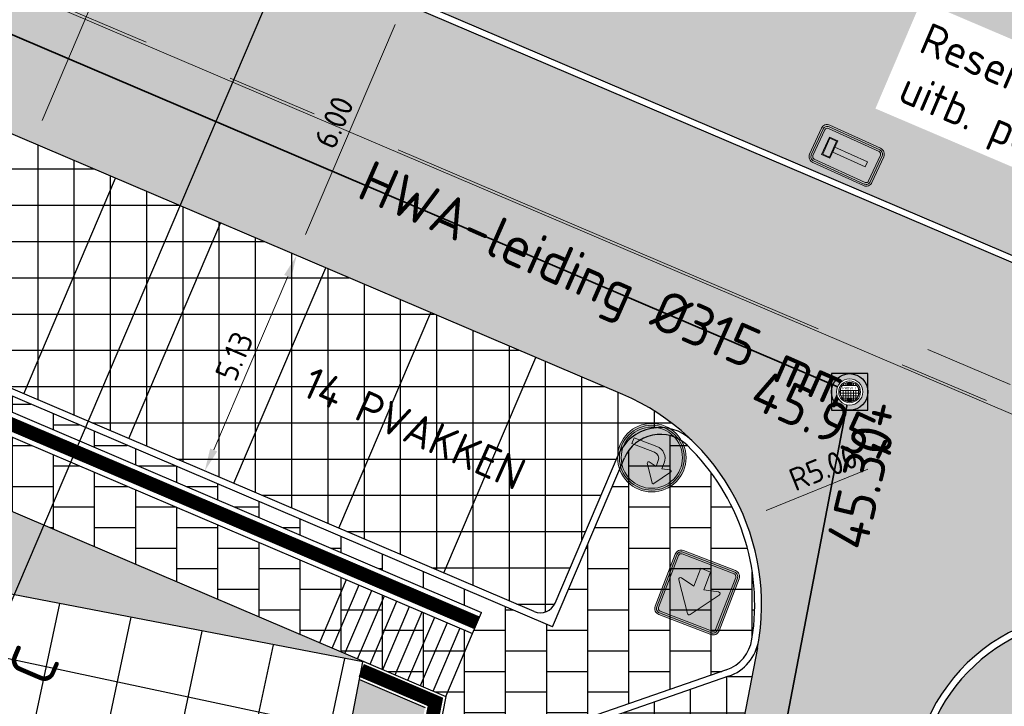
# Model space of a CAD drawing. Header units: metres. Extents: x 186340 to 190086, y 444329 to 445139.
# Tile 11 of 62: x 186466 to 186487, y 444469 to 444484. Entities that reach past the tile are written whole.
import ezdxf
from ezdxf.enums import TextEntityAlignment as Align
from ezdxf.lldxf.tags import DXFTag

# ---------------------------------------------------------------- set-up
doc = ezdxf.new("R2010")
doc.units = ezdxf.units.M
doc.set_wipeout_variables(frame=1)
doc.linetypes.add('AM-AS', pattern=[16, 10, -2, 2, -2])
doc.layers.get('0').update_dxf_attribs({"lineweight": 25})
doc.layers.get('Defpoints').update_dxf_attribs({"color": 5, "lineweight": 25})
doc.layers.add('N-WE-AM-AS_WEG-G', color=10, linetype='AM-AS', lineweight=5, plot=False)
for name, color, linetype, lineweight in [('N-WE-AM-CONSTRUCTIELIJN-G', 30, 'Continuous', 25), ('N-WE-RI-HWA-G', 150, 'PR_HWA_LINE', 35), ('N-WE-RI-HWA_BOB-S', 150, 'Continuous', 25), ('N-WE-RI-HWA_RIOOLPUT-S', 150, 'Continuous', 25), ('N-WE-RI-HWA_RIOOLPUT_INSPECTIEPUT_BETON-S', 150, 'Continuous', 25), ('N-WE-RI-PUTDEKSEL-S', 251, 'Continuous', 5), ('N-WE-VH-VERHARDING_STELCONPLATEN-V', 8, 'Continuous', 25), ('X-XX-AL-MAATVOERING-M', 7, 'Continuous', 18), ('X-XX-AL-T35', 50, 'Continuous', 35)]:
    doc.layers.add(name, color=color, linetype=linetype, lineweight=lineweight)
doc.layers.add('N-WE-AM-PROFIEL-SD', color=7, linetype='Continuous')
for name, color, linetype, lineweight, true_color in [('N-WE-GR-GROEN-V', 7, 'Continuous', 25, 0xd2e4d4), ('N-WE-VH-VERHARDING_GROENPARKEREN-V', 7, 'Continuous', 25, 0x666666), ('N-WE-VH-VERHARDING_RIJBAAN-V', 7, 'Continuous', 25, 0xcccccc), ('N-WE-VH-VERHARDING_TROTTOIR-V', 7, 'Continuous', 25, 0xb2b2ae)]:
    doc.layers.add(name, color=color, linetype=linetype, lineweight=lineweight, true_color=true_color)
doc.layers.add('X-XX-AL-HULPLIJN-G', color=7, linetype='Continuous', lineweight=18, true_color=0xff7f9f, plot=False)
doc.styles.add('NLCS-ISO', font='NLCS-ISO.ttf')
doc.styles.add('NLCS-ISO-ANNOTATIEF-T18', font='NLCS-ISO.ttf', dxfattribs={"height": 1.8})
doc.styles.add('NLCS-ISO-ANNOTATIEF-T35', font='NLCS-ISO.ttf', dxfattribs={"height": 3.5})
doc.styles.add('NLCS-ISO-M200-T25', font='NLCS-ISO.ttf', dxfattribs={"height": 0.5})
doc.styles.get("Standard").update_dxf_attribs({"font": 'NLCS-ISO.ttf'})
tags = doc.linetypes.add('PR_HWA_LINE', pattern='A,2,-2,2,-2,2,-2,2,-2,2,-2,["HWA",NLCS-ISO,S=2,R=0,X=-1,Y=-1],-6', length=26).pattern_tags.tags
tags[22] = DXFTag(74, 10)
doc.dimstyles.new('NLCS-M200-T25-PIJL_L2_H1', dxfattribs={"dimscale": 0.2, "dimtxt": 2.5, "dimasz": 2.5, "dimexe": 2, "dimexo": 2, "dimgap": 0.7, "dimtad": 1, "dimzin": 0, "dimdsep": 46, "dimtxsty": 'NLCS-ISO-M200-T25', "dimcen": 0, "dimdle": 2, "dimclrd": 256, "dimclre": 256, "dimclrt": 256, "dimadec": 1, "dimazin": 0, "dimtfac": 1, "dimtdec": 3, "dimtofl": 0, "dimtmove": 0, "dimatfit": 3, "dimfxl": 2, "dimfxlon": 1, "dimtfillclr": 256, "dimtolj": 1, "dimtzin": 0, "dimlwd": -1, "dimlwe": -1, "dimarcsym": 0})
pattern_1 = [(0, (0, 0), (0.9, 0.45), [0.9, -0.9]), (90, (0, 0), (-0.9, 6e-17), [])]

# ---------------------------------------------------------------- blocks, each defined once
blk = doc.blocks.new('*D14')
at = {"layer": 'Defpoints', "color": 0, "transparency": 16777216}
for p in [(186474.178, 444484.577), (186471.825, 444479.058), (186471.825, 444479.058)]:
    blk.add_point(p, dxfattribs=at)
at = {"layer": 'X-XX-AL-MAATVOERING-M', "transparency": 16777216}
for p, q in [((186474.178, 444484.577), (186474.546, 444484.42)), ((186473.982, 444484.117), (186472.021, 444479.518)), ((186471.825, 444479.058), (186472.193, 444478.901))]:
    blk.add_line(p, q, dxfattribs=at)
for points in [[(186473.906, 444484.15), (186474.059, 444484.085), (186474.178, 444484.577)], [(186471.945, 444479.551), (186472.098, 444479.485), (186471.825, 444479.058)]]:
    blk.add_solid(points, dxfattribs=at)
at = {"layer": 'X-XX-AL-MAATVOERING-M', "transparency": 16777216, "insert": (186472.643, 444481.971), "char_height": 0.5, "attachment_point": 5, "rotation": 66.9061, "style": 'NLCS-ISO-M200-T25'}
blk.add_mtext('\\A1;6.00', dxfattribs=at)
blk = doc.blocks.new('*D15')
at = {"layer": 'Defpoints', "color": 0, "transparency": 16777216}
for p in [(186471.825, 444479.058), (186473.167, 444478.486), (186471.155, 444473.767)]:
    blk.add_point(p, dxfattribs=at)
at = {"layer": 'X-XX-AL-MAATVOERING-M', "transparency": 16777216}
for p, q in [((186472.193, 444478.901), (186471.457, 444479.215)), ((186470.009, 444474.799), (186471.629, 444478.598)), ((186470.181, 444474.183), (186469.445, 444474.496))]:
    blk.add_line(p, q, dxfattribs=at)
for points in [[(186471.552, 444478.631), (186471.706, 444478.566), (186471.825, 444479.058)], [(186469.932, 444474.832), (186470.085, 444474.767), (186469.813, 444474.339)]]:
    blk.add_solid(points, dxfattribs=at)
at = {"layer": 'X-XX-AL-MAATVOERING-M', "transparency": 16777216, "insert": (186470.46, 444476.852), "char_height": 0.5, "attachment_point": 5, "rotation": 66.9026, "style": 'NLCS-ISO-M200-T25'}
blk.add_mtext('\\A1;5.13', dxfattribs=at)
blk = doc.blocks.new('*U124')
for p, q in [((8.26, 22.236), (8.933, 22.221)), ((8.737, 21.761), (8.26, 22.236)), ((8.933, 22.221), (8.737, 21.761)), ((9.295, 21.795), (8.835, 21.991)), ((-1.035, 0.441), (-0.362, 0.426)), ((-0.558, -0.034), (-1.035, 0.441)), ((-0.362, 0.426), (-0.558, -0.034)), ((0, 0), (-0.46, 0.196))]:
    blk.add_line(p, q)
blk.add_lwpolyline([(0, 0), (9.295, 21.795)])
at = {"style": 'NLCS-ISO'}
for tag, p in [('PROFIELNR2', (9.755, 21.599)), ('PROFIELNR', (0.46, -0.196))]:
    blk.add_attdef(tag, text='', height=1, rotation=66.9031, dxfattribs=at).set_placement(p, align=Align.TOP_CENTER)
blk = doc.blocks.new('*D228')
at = {"layer": 'Defpoints', "color": 0, "transparency": 16777216}
for p in [(186481.638, 444473.289), (186477.003, 444471.414)]:
    blk.add_point(p, dxfattribs=at)
at = {"layer": 'X-XX-AL-MAATVOERING-M', "transparency": 16777216}
blk.add_line((186484.328, 444474.377), (186482.101, 444473.477), dxfattribs=at)
blk.add_solid([(186482.07, 444473.554), (186482.132, 444473.399), (186481.638, 444473.289)], dxfattribs=at)
at = {"layer": 'X-XX-AL-MAATVOERING-M', "transparency": 16777216, "insert": (186483.357, 444474.405), "char_height": 0.5, "attachment_point": 5, "rotation": 22.0218, "style": 'NLCS-ISO-M200-T25'}
blk.add_mtext('\\A1;R5.00', dxfattribs=at)
blk = doc.blocks.new('SRI-PUT_INSPECTIE_ROND_SO')
blk.add_wipeout([(-0.006, 0.358), (0.054, 0.354), (0.11, 0.341), (0.159, 0.321), (0.191, 0.303), (0.228, 0.276), (0.267, 0.239), (0.291, 0.209), (0.311, 0.177), (0.34, 0.113), (0.353, 0.063), (0.358, 0.006), (0.356, -0.039), (0.344, -0.101), (0.326, -0.149), (0.308, -0.183), (0.288, -0.213), (0.256, -0.251), (0.22, -0.283), (0.173, -0.314), (0.136, -0.332), (0.112, -0.34), (0.078, -0.35), (0.036, -0.357), (0.01, -0.358), (-0.028, -0.357), (-0.079, -0.35), (-0.126, -0.336), (-0.171, -0.316), (-0.21, -0.291), (-0.255, -0.252), (-0.28, -0.224), (-0.307, -0.186), (-0.322, -0.158), (-0.342, -0.108), (-0.354, -0.061), (-0.358, -0.022), (-0.356, 0.049), (-0.351, 0.077), (-0.335, 0.128), (-0.323, 0.155), (-0.299, 0.198), (-0.264, 0.243), (-0.229, 0.276), (-0.182, 0.309), (-0.141, 0.33), (-0.107, 0.342), (-0.058, 0.354)])
for points in [[(-0.261, 0.035), (0.261, 0.035)], [(-0.246, 0.096), (-0.246, -0.096)], [(-0.197, 0.175), (0.197, 0.175)], [(-0.176, 0.197), (-0.176, 0.175)], [(-0.176, 0.035), (-0.176, -0.197)], [(-0.106, 0.241), (-0.106, 0.175)], [(-0.106, 0.035), (-0.106, -0.242)], [(-0.097, 0.245), (0.097, 0.245)], [(-0.036, 0.261), (-0.036, 0.245)], [(-0.036, 0.035), (-0.036, -0.175)], [(0.034, 0.261), (0.034, 0.245)], [(0.034, 0.035), (0.034, -0.175)], [(0.104, 0.242), (0.104, 0.175)], [(0.104, 0.035), (0.104, -0.242)], [(0.174, 0.197), (0.174, 0.175)], [(0.174, 0.035), (0.174, -0.197)], [(0.244, 0.098), (0.244, -0.098)], [(-0.261, -0.035), (0.261, -0.035)], [(-0.242, -0.105), (0.241, -0.105)], [(-0.197, -0.175), (0.197, -0.175)], [(-0.097, -0.245), (0.097, -0.245)], [(-0.036, -0.245), (-0.036, -0.261)], [(0.034, -0.245), (0.034, -0.261)]]:
    blk.add_lwpolyline(points)
for points in [[(-0.068, 0.225), (0.067, 0.225), (0.067, 0.195), (-0.068, 0.195)], [(-0.038, 0.202), (-0.01, 0.202), (-0.01, 0.218), (-0.038, 0.218)], [(0.037, 0.202), (0.009, 0.202), (0.009, 0.218), (0.037, 0.218)], [(-0.068, -0.195), (0.067, -0.195), (0.067, -0.225), (-0.068, -0.225)], [(-0.038, -0.218), (-0.01, -0.218), (-0.01, -0.202), (-0.038, -0.202)], [(0.037, -0.218), (0.009, -0.218), (0.009, -0.202), (0.037, -0.202)]]:
    blk.add_lwpolyline(points, close=True)
for radius in [0.359, 0.299, 0.264]:
    blk.add_circle((0, 0), radius)
blk.add_text('PROVIEL', height=0.07).set_placement((0, 0.103), align=Align.MIDDLE_CENTER)
blk = doc.blocks.new('N-SRI-PUT_HWA-SO')
at = {"layer": 'N-WE-RI-HWA_RIOOLPUT_INSPECTIEPUT_BETON-S', "lineweight": -3}
h = blk.add_hatch(color=256, dxfattribs=at)
h.dxf.hatch_style = 1
h.paths.add_polyline_path([(-0.5, 0, 1), (0.5, 0, 1)])
at = {"layer": 'N-WE-RI-HWA_RIOOLPUT_INSPECTIEPUT_BETON-S', "lineweight": -3, "flags": 128}
blk.add_lwpolyline([(-0.5, -0.5), (0.5, -0.5), (0.5, 0.5), (-0.5, 0.5)], close=True, dxfattribs=at)
at = {"layer": 'N-WE-RI-HWA_RIOOLPUT_INSPECTIEPUT_BETON-S', "lineweight": -3}
blk.add_circle((0, 0), 0.5, dxfattribs=at)
at = {"layer": 'N-WE-RI-PUTDEKSEL-S'}
blk.add_blockref('SRI-PUT_INSPECTIE_ROND_SO', (0, 0), dxfattribs=at)
blk = doc.blocks.new('N-SVW-VERKEERSTEKEN_BORD_C03-SO')
at = {"true_color": 0x007dc8}
h = blk.add_hatch(color=152, dxfattribs=at)
h.dxf.hatch_style = 1
h.paths.add_polyline_path([(3.05, 3.75), (-3.05, 3.75, 0.414214), (-3.75, 3.05), (-3.75, 0), (-3.55, 0), (-3.55, 3.05, -0.414214), (-3.05, 3.55), (3.05, 3.55, -0.414214), (3.55, 3.05), (3.55, 0), (3.75, 0), (3.75, 3.05, 0.414214)])
at = {"true_color": 0xffffff}
h = blk.add_hatch(color=7, dxfattribs=at)
h.dxf.hatch_style = 1
h.paths.add_polyline_path([(3.05, 3.55), (-3.05, 3.55, 0.414214), (-3.55, 3.05), (-3.55, 0), (-3.35, 0), (-3.35, 3.05, -0.414214), (-3.05, 3.35), (3.05, 3.35, -0.414214), (3.35, 3.05), (3.35, 0), (3.55, 0), (3.55, 3.05, 0.414214)])
at = {"true_color": 0x007dc8}
h = blk.add_hatch(color=152, dxfattribs=at)
h.dxf.hatch_style = 1
h.paths.add_polyline_path([(-0.16, 2.53, -0.518438), (0.16, 2.53), (1.95, 0), (3.35, 0), (3.35, 3.05, 0.414214), (3.05, 3.35), (-3.05, 3.35, 0.414214), (-3.35, 3.05), (-3.35, 0), (-1.95, 0)])
at = {"true_color": 0xffffff}
h = blk.add_hatch(color=7, dxfattribs=at)
h.dxf.hatch_style = 1
h.paths.add_polyline_path([(-2.37, -0.59, 0.690116), (-2.16, -0.9), (-0.57, -0.53), (-0.57, -2.62), (0.57, -2.62), (0.57, -0.53), (2.16, -0.9, 0.690116), (2.37, -0.59), (0.16, 2.53, 0.518438), (-0.16, 2.53)])
at = {"true_color": 0x007dc8}
h = blk.add_hatch(color=152, dxfattribs=at)
h.dxf.hatch_style = 1
h.paths.add_polyline_path([(-3.55, 0), (-3.75, 0), (-3.75, -3.05, 0.414214), (-3.05, -3.75), (3.05, -3.75, 0.414214), (3.75, -3.05), (3.75, 0), (3.55, 0), (3.55, -3.05, -0.414214), (3.05, -3.55), (-3.05, -3.55, -0.414214), (-3.55, -3.05)])
at = {"true_color": 0xffffff}
h = blk.add_hatch(color=7, dxfattribs=at)
h.dxf.hatch_style = 1
h.paths.add_polyline_path([(-3.35, 0), (-3.55, 0), (-3.55, -3.05, 0.414214), (-3.05, -3.55), (3.05, -3.55, 0.414214), (3.55, -3.05), (3.55, 0), (3.35, 0), (3.35, -3.05, -0.414214), (3.05, -3.35), (-3.05, -3.35, -0.414214), (-3.35, -3.05)])
at = {"true_color": 0x007dc8}
h = blk.add_hatch(color=152, dxfattribs=at)
h.dxf.hatch_style = 1
h.paths.add_polyline_path([(-2.37, -0.59), (-1.95, 0), (-3.35, 0), (-3.35, -3.05, 0.414214), (-3.05, -3.35), (3.05, -3.35, 0.414214), (3.35, -3.05), (3.35, 0), (1.95, 0), (2.37, -0.59, -0.690116), (2.16, -0.9), (0.57, -0.53), (0.57, -2.62), (-0.57, -2.62), (-0.57, -0.53), (-2.16, -0.9, -0.690116)])
at = {"color": 152, "lineweight": 0, "true_color": 0x007dc8}
blk.add_lwpolyline([(-3.05, -3.75), (3.05, -3.75, 0.414214), (3.75, -3.05), (3.75, 3.05, 0.414214), (3.05, 3.75), (-3.05, 3.75, 0.414214), (-3.75, 3.05), (-3.75, -3.05, 0.414214)], format="xyb", close=True, dxfattribs=at)
at = {"color": 7, "lineweight": 0, "true_color": 0xffffff}
for points in [[(-3.05, -3.55), (3.05, -3.55, 0.414214), (3.55, -3.05), (3.55, 3.05, 0.414214), (3.05, 3.55), (-3.05, 3.55, 0.414214), (-3.55, 3.05), (-3.55, -3.05, 0.414214)], [(-3.05, -3.35), (3.05, -3.35, 0.414214), (3.35, -3.05), (3.35, 3.05, 0.414214), (3.05, 3.35), (-3.05, 3.35, 0.414214), (-3.35, 3.05), (-3.35, -3.05, 0.414214)], [(0.57, -0.53), (0.57, -2.62), (-0.57, -2.62), (-0.57, -0.53), (-2.16, -0.9, -0.690116), (-2.37, -0.59), (-0.16, 2.53, -0.518438), (0.16, 2.53), (2.37, -0.59, -0.690116), (2.16, -0.9)]]:
    blk.add_lwpolyline(points, format="xyb", close=True, dxfattribs=at)
blk = doc.blocks.new('N-SVW-VERKEERSTEKEN_BORD_D05R-SO')
at = {"true_color": 0x007dc8}
h = blk.add_hatch(color=152, dxfattribs=at)
h.dxf.hatch_style = 1
h.paths.add_polyline_path([(0, 1.47), (0, 3.35, 0.414322), (-3.35, 0, 0.414105), (0, -3.35), (0, 0.78, 0.396827), (-0.66, 0.08), (-0.66, -2.59), (-1.35, -2.59), (-1.35, 0.08, -0.40617)])
h = blk.add_hatch(color=152, dxfattribs=at)
h.dxf.hatch_style = 1
h.paths.add_polyline_path([(3.36, 1.15), (3.55, 1.22, 0.577878), (-2.83, 2.46), (-2.68, 2.33, -0.577878)])
at = {"true_color": 0xffffff}
h = blk.add_hatch(color=7, dxfattribs=at)
h.dxf.hatch_style = 1
h.paths.add_polyline_path([(-2.68, 2.33), (-2.53, 2.19, -0.577878), (3.17, 1.09), (3.36, 1.15, 0.577878)])
at = {"true_color": 0x007dc8}
h = blk.add_hatch(color=152, dxfattribs=at)
h.dxf.hatch_style = 1
h.paths.add_polyline_path([(0, 3.35), (0, 1.47, -0.006885), (0.04, 1.47), (0.74, 1.47), (0.53, 2.34, -0.706238), (0.75, 2.5), (2.56, 1.24, -0.524066), (2.56, 1.01), (0.75, -0.24, -0.667304), (0.53, -0.09), (0.74, 0.78), (0.04, 0.78, 0.013808), (0, 0.78), (0, -3.35, 0.414322), (3.35, 0, 0.414105)])
h = blk.add_hatch(color=152, dxfattribs=at)
h.dxf.hatch_style = 1
h.paths.add_polyline_path([(-2.68, 2.33), (-2.83, 2.46, 0.180494), (-3.75, 0, 0.414214), (0, -3.75), (0, -3.55, -0.414214), (-3.55, 0, -0.180494)])
at = {"true_color": 0xffffff}
h = blk.add_hatch(color=7, dxfattribs=at)
h.dxf.hatch_style = 1
h.paths.add_polyline_path([(-3.35, 0, -0.180494), (-2.53, 2.19), (-2.68, 2.33, 0.180494), (-3.55, 0, 0.414214), (0, -3.55), (0, -3.35, -0.414214)])
h = blk.add_hatch(color=7, dxfattribs=at)
h.dxf.hatch_style = 1
h.paths.add_polyline_path([(2.56, 1.01, 0.524066), (2.56, 1.24), (0.75, 2.5, 0.706238), (0.53, 2.34), (0.74, 1.47), (0.04, 1.47, 0.414214), (-1.35, 0.08), (-1.35, -2.59), (-0.66, -2.59), (-0.66, 0.08, -0.412897), (0.04, 0.78), (0.74, 0.78), (0.53, -0.09, 0.667304), (0.75, -0.24)])
at = {"true_color": 0x007dc8}
h = blk.add_hatch(color=152, dxfattribs=at)
h.dxf.hatch_style = 1
h.paths.add_polyline_path([(3.75, 0, 0.083022), (3.55, 1.22), (3.36, 1.15, -0.083022), (3.55, 0, -0.414214), (0, -3.55), (0, -3.75, 0.414214)])
at = {"true_color": 0xffffff}
h = blk.add_hatch(color=7, dxfattribs=at)
h.dxf.hatch_style = 1
h.paths.add_polyline_path([(3.36, 1.15), (3.17, 1.09, -0.083022), (3.35, 0, -0.414214), (0, -3.35), (0, -3.55, 0.414214), (3.55, 0, 0.083022)])
at = {"color": 7, "lineweight": 0, "true_color": 0xffffff}
blk.add_lwpolyline([(-0.66, -2.59), (-0.66, 0.08, -0.412897), (0.04, 0.78), (0.74, 0.78), (0.53, -0.09, 0.667304), (0.75, -0.24), (2.56, 1.01, 0.524068), (2.56, 1.24), (0.75, 2.5, 0.706238), (0.53, 2.34), (0.74, 1.47), (0.04, 1.47, 0.414214), (-1.35, 0.08), (-1.35, -2.59)], format="xyb", close=True, dxfattribs=at)
at = {"color": 152, "lineweight": 0, "true_color": 0x007dc8}
blk.add_circle((0, 0), 3.75, dxfattribs=at)
at = {"color": 7, "lineweight": 0, "true_color": 0xffffff}
for radius in [3.55, 3.35]:
    blk.add_circle((0, 0), radius, dxfattribs=at)
blk = doc.blocks.new('N-SVW-VERKEERSTEKEN_BORD_L08-SO')
at = {"true_color": 0x007dc8}
h = blk.add_hatch(color=152, dxfattribs=at)
h.dxf.hatch_style = 1
h.paths.add_polyline_path([(-2.25, 3.05), (-2.25, -3.05, 0.414214), (-1.55, -3.75), (0, -3.75), (0, -3.55), (-1.55, -3.55, -0.414214), (-2.05, -3.05), (-2.05, 3.05, -0.414214), (-1.55, 3.55), (0, 3.55), (0, 3.75), (-1.55, 3.75, 0.414214)])
at = {"true_color": 0xffffff}
h = blk.add_hatch(color=7, dxfattribs=at)
h.dxf.hatch_style = 1
h.paths.add_polyline_path([(-1.55, -3.35, -0.414214), (-1.85, -3.05), (-1.85, 3.05, -0.414214), (-1.55, 3.35), (0, 3.35), (0, 3.55), (-1.55, 3.55, 0.414214), (-2.05, 3.05), (-2.05, -3.05, 0.414214), (-1.55, -3.55), (0, -3.55), (0, -3.35)])
at = {"true_color": 0x007dc8}
h = blk.add_hatch(color=152, dxfattribs=at)
h.dxf.hatch_style = 1
h.paths.add_polyline_path([(0, 3.35), (-1.55, 3.35, 0.414214), (-1.85, 3.05), (-1.85, -3.05, 0.414214), (-1.55, -3.35), (0, -3.35), (0, -2.35), (-0.3, -2.35), (-0.3, 1.55), (-1.05, 1.55), (-1.05, 2.55), (0, 2.55)])
h = blk.add_hatch(color=152, dxfattribs=at)
h.dxf.hatch_style = 1
h.paths.add_polyline_path([(1.55, 3.75), (0, 3.75), (0, 3.55), (1.55, 3.55, -0.414214), (2.05, 3.05), (2.05, -3.05, -0.414214), (1.55, -3.55), (0, -3.55), (0, -3.75), (1.55, -3.75, 0.414214), (2.25, -3.05), (2.25, 3.05, 0.414214)])
at = {"true_color": 0xffffff}
h = blk.add_hatch(color=7, dxfattribs=at)
h.dxf.hatch_style = 1
h.paths.add_polyline_path([(0, -3.35), (0, -3.55), (1.55, -3.55, 0.414214), (2.05, -3.05), (2.05, 3.05, 0.414214), (1.55, 3.55), (0, 3.55), (0, 3.35), (1.55, 3.35, -0.414214), (1.85, 3.05), (1.85, -3.05, -0.414214), (1.55, -3.35)])
at = {"true_color": 0x007dc8}
h = blk.add_hatch(color=152, dxfattribs=at)
h.dxf.hatch_style = 1
h.paths.add_polyline_path([(1.85, 3.05, 0.414214), (1.55, 3.35), (0, 3.35), (0, 2.55), (1.05, 2.55), (1.05, 1.55), (0.3, 1.55), (0.3, -2.35), (0, -2.35), (0, -3.35), (1.55, -3.35, 0.414214), (1.85, -3.05)])
at = {"true_color": 0xffffff}
h = blk.add_hatch(color=7, dxfattribs=at)
h.dxf.hatch_style = 1
h.paths.add_polyline_path([(0, 2.55), (-1.05, 2.55), (-1.05, 1.55), (0, 1.55), (0, 1.65), (-0.95, 1.65), (-0.95, 2.45), (0, 2.45)])
at = {"true_color": 0xff0000}
h = blk.add_hatch(color=1, dxfattribs=at)
h.dxf.hatch_style = 1
h.paths.add_polyline_path([(-0.95, 1.65), (0.95, 1.65), (0.95, 2.45), (-0.95, 2.45)])
at = {"true_color": 0xffffff}
h = blk.add_hatch(color=7, dxfattribs=at)
h.dxf.hatch_style = 1
h.paths.add_polyline_path([(1.05, 2.55), (0, 2.55), (0, 2.45), (0.95, 2.45), (0.95, 1.65), (0, 1.65), (0, 1.55), (1.05, 1.55)])
h = blk.add_hatch(color=7, dxfattribs=at)
h.dxf.hatch_style = 1
h.paths.add_polyline_path([(0.3, 1.55), (0.3, -2.35), (-0.3, -2.35), (-0.3, 1.55)])
at = {"color": 152, "lineweight": 0, "true_color": 0x007dc8}
blk.add_lwpolyline([(-1.55, -3.75), (1.55, -3.75, 0.414214), (2.25, -3.05), (2.25, 3.05, 0.414214), (1.55, 3.75), (-1.55, 3.75, 0.414214), (-2.25, 3.05), (-2.25, -3.05, 0.414214)], format="xyb", close=True, dxfattribs=at)
at = {"color": 7, "lineweight": 0, "true_color": 0xffffff}
for points in [[(-1.55, -3.55), (1.55, -3.55, 0.414214), (2.05, -3.05), (2.05, 3.05, 0.414214), (1.55, 3.55), (-1.55, 3.55, 0.414214), (-2.05, 3.05), (-2.05, -3.05, 0.414214)], [(-1.55, -3.35), (1.55, -3.35, 0.414214), (1.85, -3.05), (1.85, 3.05, 0.414214), (1.55, 3.35), (-1.55, 3.35, 0.414214), (-1.85, 3.05), (-1.85, -3.05, 0.414214)]]:
    blk.add_lwpolyline(points, format="xyb", close=True, dxfattribs=at)
for points in [[(-1.05, 1.55), (1.05, 1.55), (1.05, 2.55), (-1.05, 2.55)], [(-0.95, 1.65), (0.95, 1.65), (0.95, 2.45), (-0.95, 2.45)], [(0.3, 1.55), (0.3, -2.35), (-0.3, -2.35), (-0.3, 1.55)]]:
    blk.add_lwpolyline(points, close=True, dxfattribs=at)

msp = doc.modelspace()

# ---------------------------------------------------------------- hatches: boundary and pattern name
at = {"layer": 'N-WE-GR-GROEN-V', "transparency": 33554687}
h = msp.add_hatch(color=256, dxfattribs=at)
h.dxf.hatch_style = 1
edge = h.paths.add_edge_path()
edge.add_line((186501.193, 444478.796), (186496.176, 444480.936))
edge.add_line((186496.176, 444480.936), (186475.48, 444489.763))
edge.add_line((186475.48, 444489.763), (186473.547, 444485.229))
edge.add_arc((186474.307, 444485.61), 0.85, 206.5828, 246.9031)
edge.add_line((186473.973, 444484.828), (186494.67, 444476.001))
edge.add_line((186494.67, 444476.001), (186496.641, 444475.161))
edge.add_arc((186498.151, 444478.702), 3.85, 246.9031, 296.5578)
edge.add_line((186499.872, 444475.259), (186501.193, 444478.796))
h = msp.add_hatch(color=256, dxfattribs=at)
h.dxf.hatch_style = 1
h.paths.add_polyline_path([(186458.543, 444472.992), (186456.579, 444473.37), (186457.277, 444477), (186473.28, 444470.175), (186473.273, 444470.16)])
h = msp.add_hatch(color=256, dxfattribs=at)
h.dxf.hatch_style = 1
edge = h.paths.add_edge_path()
edge.add_line((186495.221, 444464.895), (186494.044, 444462.135))
edge.add_line((186494.044, 444462.135), (186491.285, 444463.312))
edge.add_line((186491.285, 444463.312), (186492.462, 444466.072))
edge.add_line((186492.462, 444466.072), (186489.571, 444467.304))
edge.add_line((186489.571, 444467.304), (186491.023, 444470.708))
edge.add_line((186491.023, 444470.708), (186490.8, 444470.803))
edge.add_arc((186489.289, 444467.262), 3.85, 66.9031, 163.0214)
edge.add_arc((186486.42, 444468.138), 0.85, 163.0214, 214.1145)
edge.add_line((186485.716, 444467.661), (186486.825, 444466.025))
edge.add_arc((186485.873, 444465.38), 1.15, -10.8855, 34.1145, ccw=False)
edge.add_line((186487.002, 444465.163), (186481.874, 444438.496))
edge.add_arc((186480.744, 444438.713), 1.15, 304.1145, 349.1145, ccw=False)
edge.add_line((186481.389, 444437.761), (186479.733, 444436.64))
edge.add_arc((186480.21, 444435.936), 0.85, 124.1145, 169.1145)
edge.add_line((186479.375, 444436.096), (186479.211, 444435.243))
edge.add_arc((186483.974, 444434.328), 4.85, 169.1145, 211.6409)
edge.add_arc((186482.271, 444433.278), 2.85, 211.6409, 269.2103)
edge.add_line((186482.232, 444430.429), (186487.715, 444444.627))
edge.add_line((186487.715, 444444.627), (186488.645, 444444.268))
edge.add_line((186488.645, 444444.268), (186489.559, 444446.569))
edge.add_line((186489.559, 444446.569), (186496.131, 444464.507))
edge.add_line((186496.131, 444464.507), (186495.221, 444464.895))
h = msp.add_hatch(color=256, dxfattribs=at)
h.dxf.hatch_style = 1
h.paths.add_polyline_path([(186474.635, 444469.163), (186473.199, 444469.775), (186469.497, 444450.52), (186454.766, 444453.352), (186454.68, 444452.911), (186469.397, 444450.015), (186469.474, 444450.407), (186470.971, 444450.113)])
at = {"layer": 'N-WE-VH-VERHARDING_GROENPARKEREN-V', "transparency": 33554687}
h = msp.add_hatch(dxfattribs=at)
h.set_pattern_fill('ANSI37', color=256, scale=0.25, angle=45)
edge = h.paths.add_edge_path()
edge.add_arc((186477.003, 444471.414), 5, 45.9666, 66.9031)
edge.add_line((186478.964, 444476.014), (186463.262, 444482.71))
edge.add_line((186463.262, 444482.71), (186461.249, 444477.991))
edge.add_line((186461.249, 444477.991), (186477.024, 444471.264))
edge.add_arc((186477.162, 444471.586), 0.35, 246.9031, 336.9031)
edge.add_line((186477.484, 444471.448), (186478.863, 444474.682))
edge.add_arc((186479.783, 444474.29), 1, 45.9666, 156.9031, ccw=False)
h = msp.add_hatch(dxfattribs=at)
h.set_pattern_fill('ANSI37', color=256, scale=0.25, angle=45)
edge = h.paths.add_edge_path()
edge.add_arc((186477.003, 444471.414), 5, 349.1145, 351.0032)
edge.add_arc((186480.953, 444470.789), 1, 289.1145, 351.0032, ccw=False)
edge.add_line((186481.281, 444469.844), (186477.083, 444468.389))
edge.add_arc((186477.41, 444467.444), 1, 109.1145, 169.1145)
edge.add_line((186476.428, 444467.633), (186469.995, 444434.182))
edge.add_line((186469.995, 444434.182), (186475.287, 444436.016))
edge.add_line((186475.287, 444436.016), (186481.913, 444470.47))
at = {"layer": 'N-WE-VH-VERHARDING_RIJBAAN-V', "transparency": 33554687}
h = msp.add_hatch(color=256, dxfattribs=at)
h.dxf.hatch_style = 1
h.paths.add_polyline_path([(186501.877, 444477.248, -0.423322), (186496.582, 444475.023), (186494.611, 444475.864), (186464.61, 444488.658, -0.112086), (186462.817, 444489.956), (186457.912, 444495.534, -0.056463), (186457.783, 444495.719), (186428.099, 444504.819), (186427.955, 444504.863, 0.414214), (186427.518, 444504.631), (186425.965, 444499.564, 0.414214), (186426.197, 444499.126), (186426.579, 444499.009), (186452.999, 444490.91, -0.13892), (186455.289, 444489.431), (186459.457, 444484.69, 0.047954), (186460.155, 444484.035), (186478.964, 444476.014, -0.353081), (186481.913, 444470.47), (186474.711, 444433.023, 0.286694), (186476.238, 444429.069), (186478.804, 444427.143, -0.341266), (186480.429, 444421.249), (186484.994, 444432.019, -0.598081), (186479.717, 444431.705, -0.187716), (186479.064, 444435.272), (186479.228, 444436.125), (186485.361, 444468.017, -0.478108), (186490.858, 444470.941), (186494.916, 444469.211, -0.398325), (186497.106, 444464.165)])
at = {"layer": 'N-WE-VH-VERHARDING_STELCONPLATEN-V'}
h = msp.add_hatch(dxfattribs=at)
h.set_pattern_fill('ANSI37', color=256, scale=0.5, angle=33)
h.paths.add_polyline_path([(186473.273, 444470.16), (186458.543, 444472.992), (186454.766, 444453.352), (186469.497, 444450.52)])
at = {"layer": 'N-WE-VH-VERHARDING_TROTTOIR-V'}
h = msp.add_hatch(dxfattribs=at)
h.set_pattern_fill('AVH-TEGEL_300X300_HALFST-SO', color=256, scale=3, pattern_type=2)
h.set_pattern_definition(pattern_1)
h.paths.add_polyline_path([(186457.484, 444480.518), (186456.05, 444480.959), (186455.975, 444480.714), (186439.535, 444485.76), (186439.902, 444486.955), (186424.987, 444491.531), (186424.401, 444489.62), (186437.403, 444485.63), (186437.036, 444484.435), (186453.288, 444479.447), (186455.388, 444478.802), (186454.979, 444477.468), (186455.809, 444477.308), (186453.683, 444466.25), (186453.395, 444464.756), (186451.247, 444453.586), (186452.719, 444453.297), (186457.277, 444477), (186475.088, 444469.404), (186475.677, 444470.784), (186456.948, 444478.771)])
h = msp.add_hatch(dxfattribs=at)
h.set_pattern_fill('AVH-TEGEL_300X300_HALFST-SO', color=256, scale=3, pattern_type=2)
h.set_pattern_definition(pattern_1)
edge = h.paths.add_edge_path()
edge.add_line((186458.477, 444479.011), (186458.351, 444478.716))
edge.add_line((186458.351, 444478.716), (186475.873, 444471.244))
edge.add_line((186475.873, 444471.244), (186475.677, 444470.784))
edge.add_line((186475.677, 444470.784), (186475.088, 444469.404))
edge.add_line((186475.088, 444469.404), (186471.288, 444449.643))
edge.add_line((186471.288, 444449.643), (186470.929, 444447.777))
edge.add_line((186470.929, 444447.777), (186470.635, 444447.835))
edge.add_line((186470.635, 444447.835), (186467.198, 444430.064))
edge.add_line((186467.198, 444430.064), (186468.964, 444429.716))
edge.add_line((186468.964, 444429.716), (186476.281, 444467.661))
edge.add_arc((186477.41, 444467.444), 1.15, 109.1145, 169.1145, ccw=False)
edge.add_line((186477.034, 444468.531), (186481.232, 444469.986))
edge.add_arc((186480.953, 444470.789), 0.85, 289.1145, 351.0032)
edge.add_arc((186477.003, 444471.414), 4.85, 351.0032, 405.9666)
edge.add_arc((186479.783, 444474.29), 0.85, 45.9666, 156.9031)
edge.add_line((186479.001, 444474.624), (186477.426, 444470.93))
edge.add_line((186477.426, 444470.93), (186458.477, 444479.011))

# ---------------------------------------------------------------- linework, layer by layer
at = {"layer": 'N-WE-AM-AS_WEG-G'}
for p, q in [((186468.603, 444487.531), (186466.25, 444482.012)), ((186497.963, 444471.173), (186461.025, 444486.925)), ((186502.162, 444469.958), (186485.646, 444477.002))]:
    msp.add_line(p, q, dxfattribs=at)
at = {"layer": 'N-WE-AM-CONSTRUCTIELIJN-G'}
for p, q in [((186494.611, 444475.864), (186464.61, 444488.658)), ((186478.964, 444476.014), (186460.155, 444484.035)), ((186465.848, 444476.03), (186467.861, 444480.749)), ((186468.148, 444475.049), (186470.16, 444479.768)), ((186457.558, 444479.055), (186475.873, 444471.244)), ((186477.426, 444470.93), (186458.477, 444479.011)), ((186456.948, 444478.771), (186475.677, 444470.784)), ((186477.024, 444471.264), (186459.272, 444478.835)), ((186470.448, 444474.069), (186472.46, 444478.787)), ((186472.747, 444473.088), (186474.76, 444477.807)), ((186457.277, 444477), (186475.088, 444469.404)), ((186475.047, 444472.107), (186477.059, 444476.826)), ((186477.426, 444470.93), (186479.001, 444474.624)), ((186477.484, 444471.448), (186478.863, 444474.682)), ((186472.329, 444470.581), (186472.917, 444471.961)), ((186472.605, 444470.463), (186473.193, 444471.843)), ((186472.881, 444470.346), (186473.469, 444471.725)), ((186473.157, 444470.228), (186473.745, 444471.608)), ((186473.433, 444470.11), (186474.021, 444471.49)), ((186473.709, 444469.993), (186474.297, 444471.372)), ((186473.985, 444469.875), (186474.573, 444471.255)), ((186474.261, 444469.757), (186474.849, 444471.137)), ((186475.677, 444470.784), (186475.873, 444471.244)), ((186474.537, 444469.64), (186475.125, 444471.019)), ((186474.812, 444469.522), (186475.401, 444470.902)), ((186475.088, 444469.404), (186475.677, 444470.784)), ((186481.913, 444470.47), (186474.711, 444433.023)), ((186473.273, 444470.16), (186473.28, 444470.175)), ((186481.232, 444469.986), (186477.034, 444468.531)), ((186481.281, 444469.844), (186477.083, 444468.389)), ((186473.199, 444469.775), (186474.635, 444469.163)), ((186475.088, 444469.404), (186471.288, 444449.643))]:
    msp.add_line(p, q, dxfattribs=at)
at = {"layer": 'N-WE-AM-CONSTRUCTIELIJN-G', "const_width": 0.3, "flags": 128}
for points in [[(186458.603, 444483.313), (186457.253, 444478.913), (186475.775, 444471.014)], [(186473.238, 444469.976), (186474.862, 444469.284), (186471.13, 444449.878), (186469.436, 444450.211)]]:
    msp.add_lwpolyline(points, dxfattribs=at)
at = {"layer": 'N-WE-AM-CONSTRUCTIELIJN-G', "flags": 128}
msp.add_lwpolyline([(186473.273, 444470.16), (186458.543, 444472.992), (186454.766, 444453.352), (186469.497, 444450.52)], close=True, dxfattribs=at)
at = {"layer": 'N-WE-AM-CONSTRUCTIELIJN-G'}
for centre, radius, start, end in [((186477.003, 444471.414), 5, 349.1145, 66.9031), ((186479.783, 444474.29), 1, 45.9666, 156.9031), ((186479.783, 444474.29), 0.85, 45.9666, 156.9031), ((186477.003, 444471.414), 4.85, 351.0032, 45.9666), ((186477.162, 444471.586), 0.35, 246.9031, 336.9031), ((186489.289, 444467.262), 4, 66.9031, 169.1145), ((186489.289, 444467.262), 3.85, 66.9031, 163.0214), ((186480.953, 444470.789), 0.85, 289.1145, 351.0032), ((186480.953, 444470.789), 1, 289.1145, 351.0032)]:
    msp.add_arc(centre, radius, start, end, dxfattribs=at)
at = {"layer": 'N-WE-RI-HWA-G'}
for p, q in [((186461.162, 444485.78), (186483.931, 444476.07)), ((186483.931, 444476.07), (186478.797, 444449.373))]:
    msp.add_line(p, q, dxfattribs=at)
at = {"layer": 'X-XX-AL-HULPLIJN-G'}
msp.add_line((186465.528, 444484.941), (186499.364, 444470.525), dxfattribs=at)

# ---------------------------------------------------------------- block references
at = {"layer": 'N-WE-AM-CONSTRUCTIELIJN-G', "xscale": 0.2, "yscale": 0.2, "zscale": 0.2}
for name, p, rotation in [('N-SVW-VERKEERSTEKEN_BORD_L08-SO', (186483.867, 444481.248), 65.47465432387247), ('N-SVW-VERKEERSTEKEN_BORD_D05R-SO', (186479.6, 444474.63), 249.0196952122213), ('N-SVW-VERKEERSTEKEN_BORD_C03-SO', (186480.592, 444471.679), 158.9498295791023)]:
    msp.add_blockref(name, p, dxfattribs=dict(at, rotation=rotation))
at = {"layer": 'N-WE-AM-PROFIEL-SD'}
msp.add_blockref('*U124', (186465.146, 444470.474), dxfattribs=at).add_auto_attribs({'PROFIELNR': 'C', 'PROFIELNR2': "C'"})

# ---------------------------------------------------------------- texts
at = {"layer": 'N-WE-RI-HWA_BOB-S', "char_height": 0.9, "attachment_point": 1, "style": 'NLCS-ISO-ANNOTATIEF-T18'}
for s, insert, width, rotation in [('HWA-leiding %%C315 mm', (186473.466, 444481.168), 11.02531, 336.2253), ('45.95+', (186482.06, 444476.587), 7.18911, 335.4131), ('45.30+', (186483.406, 444472.769), 7.18911, 76.5254)]:
    msp.add_mtext(s, dxfattribs=dict(at, insert=insert, width=width, rotation=rotation))
at = {"layer": 'X-XX-AL-T35', "insert": (186472.182, 444476.642), "char_height": 0.7, "width": 7.03249, "attachment_point": 1, "rotation": 336, "style": 'NLCS-ISO-ANNOTATIEF-T35'}
msp.add_mtext('14 PVAKKEN', dxfattribs=at)

# ---------------------------------------------------------------- dimensions: what is measured, and where the dimension line sits
at = {"layer": 'X-XX-AL-MAATVOERING-M'}
for p1, p2, distance, picture, middle in [((186474.178, 444484.577), (186471.825, 444479.058), 0, '*D14', (186472.643, 444481.971)), ((186471.155, 444473.767), (186473.167, 444478.486), 1.459, '*D15', (186470.46, 444476.852))]:
    dim = msp.add_aligned_dim(p1=p1, p2=p2, distance=distance, dimstyle='NLCS-M200-T25-PIJL_L2_H1', override={"dimaunit": 2}, dxfattribs=at)
    dim.commit()
    dim.dimension.update_dxf_attribs({"geometry": picture, "text_midpoint": middle})
dim = msp.add_radius_dim(center=(186477.003, 444471.414), mpoint=(186481.638, 444473.289), dimstyle='NLCS-M200-T25-PIJL_L2_H1', dxfattribs=at)
dim.commit()
dim.dimension.update_dxf_attribs({"geometry": '*D228', "text_midpoint": (186483.503, 444474.044), "dimtype": 164})

# ---------------------------------------------------------------- next in the draw order: block references
at = {"layer": 'N-WE-RI-HWA_RIOOLPUT-S', "xscale": 0.8, "yscale": 0.8, "zscale": 0.8}
msp.add_blockref('N-SRI-PUT_HWA-SO', (186483.931, 444476.07), dxfattribs=at)

# ---------------------------------------------------------------- next in the draw order: linework, layer by layer
at = {"layer": 'N-WE-AM-CONSTRUCTIELIJN-G'}
msp.add_lwpolyline([(186475.204, 444489.88), (186473.525, 444485.943, 0.414214), (186473.973, 444484.828), (186494.67, 444476.001, 0.414214)], format="xyb", dxfattribs=at)

# ---------------------------------------------------------------- next in the draw order: texts
at = {"layer": 'X-XX-AL-T35', "insert": (186485.688, 444484.175), "char_height": 0.7, "width": 7.03249, "attachment_point": 1, "rotation": 336.9031, "style": 'NLCS-ISO-ANNOTATIEF-T35', "bg_fill": 3, "box_fill_scale": 1.5, "bg_fill_color": 256, "bg_fill_transparency": 0}
msp.add_mtext('Reservelocatie uitb. parkeren', dxfattribs=at)

doc.saveas('drawing.dxf')
